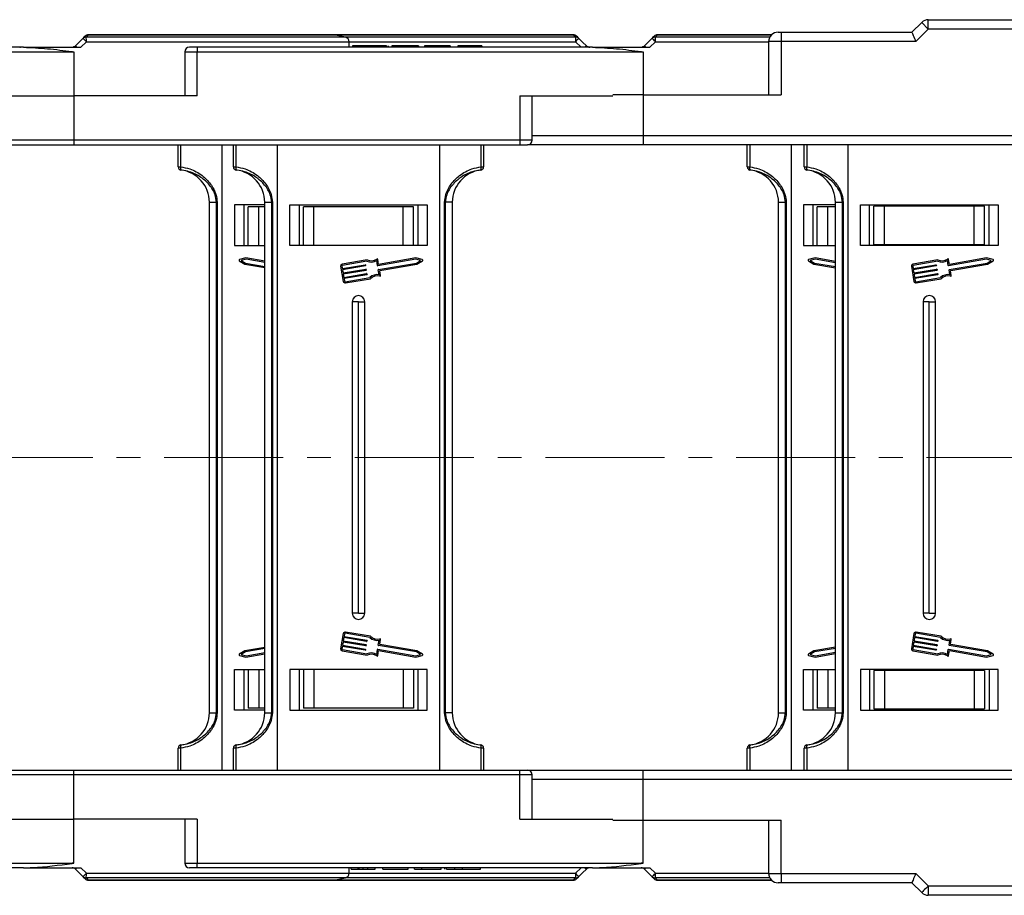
# Model space of a CAD drawing. Header units: millimetres. Extents: x -1190 to 891, y -97 to 1361.
# Tile 11 of 51: x -202 to -45, y 290 to 430. Entities that reach past the tile are written whole.
import ezdxf

# ---------------------------------------------------------------- set-up
doc = ezdxf.new("R2010")
doc.units = ezdxf.units.MM
doc.linetypes.add('CENTERX2', pattern=[20.32, 12.7, -2.54, 2.54, -2.54])

msp = doc.modelspace()

# ---------------------------------------------------------------- linework, layer by layer
at = {"color": 7, "linetype": 'Continuous', "lineweight": 25}
for p, q in [((-56.872, 428.744), (-56.872, 430.244)), ((-56.872, 430.244), (20.507, 430.244)), ((-59.493, 428.244), (-57.932, 429.805)), ((-56.872, 428.744), (-58.872, 426.744)), ((-57.932, 429.805), (-56.872, 428.744)), ((20.507, 428.744), (-56.872, 428.744)), ((-192.078, 427.259), (-193.273, 426.064)), ((-192.414, 425.844), (-191.514, 426.729)), ((-152.067, 427.844), (-191.182, 427.844)), ((-113.64, 427.844), (-152.067, 427.844)), ((-150.096, 427.464), (-151.92, 427.829)), ((-149.493, 425.844), (-149.493, 426.729)), ((-113.309, 426.729), (-112.409, 425.844)), ((-101.078, 427.259), (-102.273, 426.064)), ((-101.414, 425.844), (-100.514, 426.729)), ((-81.928, 427.844), (-100.182, 427.844)), ((-82.408, 426.744), (-82.408, 418.244)), ((-80.908, 428.244), (-80.408, 428.244)), ((-80.408, 428.244), (-80.408, 426.744)), ((-80.408, 428.244), (-59.493, 428.244)), ((-80.408, 426.744), (-80.408, 418.244)), ((-58.872, 426.744), (-80.408, 426.744)), ((-201.582, 425.844), (-264.771, 425.844)), ((-201.582, 425.844), (-192.414, 425.844)), ((-193.804, 425.094), (-193.804, 425.134)), ((-193.645, 425.844), (-193.648, 425.86)), ((-193.493, 425.126), (-193.493, 418.044)), ((-173.771, 425.844), (-175.021, 425.844)), ((-173.771, 425.844), (-173.771, 425.094)), ((-110.582, 425.844), (-173.771, 425.844)), ((-148.954, 426.044), (-148.954, 425.844)), ((-146.099, 426.044), (-146.099, 425.844)), ((-144.835, 426.044), (-144.835, 425.844)), ((-143.53, 426.044), (-143.53, 425.844)), ((-143.261, 426.044), (-143.261, 425.844)), ((-142.646, 426.044), (-142.646, 425.844)), ((-139.569, 426.044), (-142.646, 426.044)), ((-138.415, 426.044), (-139.569, 426.044)), ((-139.569, 426.044), (-139.569, 425.844)), ((-138.415, 426.044), (-138.415, 425.844)), ((-137.415, 426.044), (-137.415, 425.844)), ((-133.338, 426.044), (-137.415, 426.044)), ((-133.338, 426.044), (-133.338, 425.844)), ((-132.108, 426.044), (-132.108, 425.844)), ((-130.954, 426.044), (-132.108, 426.044)), ((-130.954, 426.044), (-130.954, 425.844)), ((-130.189, 426.044), (-130.189, 425.844)), ((-129.572, 426.044), (-129.572, 425.844)), ((-129.415, 426.044), (-129.415, 425.844)), ((-128.261, 426.044), (-129.415, 426.044)), ((-128.261, 426.044), (-128.261, 425.844)), ((-110.582, 425.844), (-101.414, 425.844)), ((-102.804, 425.094), (-102.804, 425.134)), ((-264.771, 425.094), (-193.804, 425.094)), ((-175.771, 425.094), (-175.771, 418.044)), ((-173.771, 425.094), (-102.804, 425.094)), ((-173.771, 418.044), (-173.771, 425.094)), ((-213.215, 418.044), (-193.493, 418.044)), ((-193.493, 418.044), (-193.493, 410.994)), ((-173.771, 418.044), (-193.493, 418.044)), ((-122.215, 418.044), (-122.215, 410.994)), ((-122.215, 418.044), (-107.32, 418.044)), ((-120.215, 410.994), (-120.215, 418.044)), ((-102.493, 418.244), (-107.32, 418.244)), ((-102.493, 418.244), (-102.493, 411.744)), ((-102.493, 418.244), (-80.408, 418.244)), ((-122.215, 410.994), (-193.493, 410.994)), ((-193.493, 410.994), (-193.493, 410.244)), ((-122.215, 410.994), (-122.215, 410.244)), ((-102.493, 411.744), (-7.493, 411.744)), ((-102.493, 411.744), (-102.493, 410.244)), ((-211.965, 410.244), (-193.493, 410.244)), ((-193.493, 410.244), (-122.215, 410.244)), ((-176.83, 406.708), (-176.83, 410.244)), ((-176.434, 410.244), (-176.434, 406.708)), ((-169.83, 410.244), (-169.83, 360.244)), ((-167.993, 406.708), (-167.993, 410.244)), ((-167.598, 410.244), (-167.598, 406.708)), ((-160.993, 410.244), (-160.993, 360.244)), ((-134.993, 360.244), (-134.993, 410.244)), ((-128.388, 406.708), (-128.388, 410.244)), ((-127.993, 410.244), (-127.993, 406.708)), ((-122.215, 410.244), (-120.965, 410.244)), ((-102.493, 410.244), (-120.965, 410.244)), ((-7.229, 410.244), (-102.493, 410.244)), ((-85.83, 406.708), (-85.83, 410.244)), ((-85.434, 410.244), (-85.434, 406.708)), ((-78.83, 410.244), (-78.83, 360.244)), ((-76.72, 406.708), (-76.72, 410.244)), ((-76.325, 410.244), (-76.325, 406.708)), ((-69.72, 410.244), (-69.72, 360.244)), ((-176.83, 406.708), (-176.434, 406.708)), ((-167.993, 406.708), (-167.598, 406.708)), ((-128.388, 406.708), (-127.993, 406.708)), ((-85.83, 406.708), (-85.434, 406.708)), ((-76.72, 406.708), (-76.325, 406.708)), ((-176.391, 406.212), (-176.391, 406.208)), ((-167.554, 406.212), (-167.554, 406.208)), ((-128.432, 406.208), (-128.432, 406.212)), ((-85.391, 406.212), (-85.391, 406.208)), ((-76.281, 406.212), (-76.281, 406.208)), ((-171.83, 401.048), (-170.709, 401.048)), ((-171.83, 360.244), (-171.83, 401.048)), ((-170.594, 401.048), (-170.709, 401.048)), ((-170.709, 360.244), (-170.709, 401.048)), ((-170.594, 401.048), (-170.594, 360.244)), ((-167.83, 400.644), (-167.83, 394.144)), ((-162.993, 400.644), (-167.83, 400.644)), ((-166.33, 400.644), (-166.33, 394.144)), ((-165.63, 394.144), (-165.63, 400.344)), ((-163.949, 400.344), (-165.63, 400.344)), ((-163.949, 394.144), (-163.949, 400.344)), ((-162.993, 400.344), (-163.949, 400.344)), ((-162.993, 401.048), (-161.872, 401.048)), ((-162.993, 360.244), (-162.993, 401.048)), ((-161.872, 401.048), (-161.757, 401.048)), ((-161.872, 360.244), (-161.872, 401.048)), ((-161.757, 401.048), (-161.757, 360.244)), ((-158.993, 400.644), (-136.993, 400.644)), ((-158.993, 394.144), (-158.993, 400.644)), ((-157.493, 400.644), (-157.493, 394.144)), ((-157.493, 400.644), (-157.493, 394.144)), ((-156.793, 394.144), (-156.793, 400.344)), ((-155.112, 400.344), (-156.793, 400.344)), ((-155.112, 394.144), (-155.112, 400.344)), ((-140.874, 400.344), (-155.112, 400.344)), ((-140.874, 394.144), (-140.874, 400.344)), ((-139.193, 400.344), (-140.874, 400.344)), ((-139.193, 394.144), (-139.193, 400.344)), ((-138.493, 400.644), (-138.493, 394.144)), ((-136.993, 400.644), (-136.993, 394.144)), ((-134.229, 360.244), (-134.229, 401.048)), ((-134.229, 401.048), (-134.114, 401.048)), ((-132.993, 401.048), (-134.114, 401.048)), ((-134.114, 401.048), (-134.114, 360.244)), ((-132.993, 401.048), (-132.993, 360.244)), ((-80.83, 401.048), (-79.709, 401.048)), ((-80.83, 360.244), (-80.83, 401.048)), ((-79.594, 401.048), (-79.709, 401.048)), ((-79.709, 360.244), (-79.709, 401.048)), ((-79.594, 401.048), (-79.594, 360.244)), ((-76.83, 400.644), (-76.83, 394.144)), ((-71.72, 400.644), (-76.83, 400.644)), ((-75.33, 400.644), (-75.33, 394.144)), ((-74.63, 394.144), (-74.63, 400.344)), ((-72.949, 400.344), (-74.63, 400.344)), ((-72.949, 394.144), (-72.949, 400.344)), ((-71.72, 400.344), (-72.949, 400.344)), ((-71.72, 401.048), (-70.599, 401.048)), ((-71.72, 360.244), (-71.72, 401.048)), ((-70.599, 401.048), (-70.484, 401.048)), ((-70.599, 360.244), (-70.599, 401.048)), ((-70.484, 401.048), (-70.484, 360.244)), ((-67.72, 400.644), (-45.72, 400.644)), ((-67.72, 394.144), (-67.72, 400.644)), ((-66.277, 394.144), (-66.277, 400.644)), ((-66.277, 394.144), (-66.277, 400.644)), ((-65.573, 394.294), (-65.573, 400.414)), ((-63.882, 400.414), (-65.573, 400.414)), ((-63.882, 394.294), (-63.882, 400.414)), ((-49.558, 400.414), (-63.882, 400.414)), ((-49.558, 394.294), (-49.558, 400.414)), ((-47.867, 400.414), (-49.558, 400.414)), ((-47.867, 394.294), (-47.867, 400.414)), ((-47.163, 394.144), (-47.163, 400.644)), ((-45.72, 400.644), (-45.72, 394.144)), ((-167.83, 394.144), (-162.993, 394.144)), ((-136.993, 394.144), (-158.993, 394.144)), ((-76.83, 394.144), (-71.72, 394.144)), ((-45.72, 394.144), (-67.72, 394.144)), ((-65.573, 394.294), (-63.882, 394.294)), ((-63.882, 394.294), (-49.558, 394.294)), ((-49.558, 394.294), (-47.867, 394.294)), ((-165.989, 392.143), (-167.024, 391.898)), ((-162.993, 391.631), (-165.989, 392.143)), ((-138.833, 392.143), (-144.779, 391.128)), ((-137.798, 391.898), (-138.833, 392.143)), ((-74.989, 392.143), (-76.024, 391.898)), ((-71.72, 391.585), (-74.989, 392.143)), ((-47.56, 392.143), (-53.506, 391.128)), ((-46.525, 391.898), (-47.56, 392.143)), ((-167.056, 391.713), (-166.161, 391.138)), ((-165.983, 391.935), (-166.744, 391.755)), ((-166.744, 391.755), (-166.086, 391.332)), ((-166.161, 391.138), (-162.993, 390.597)), ((-166.086, 391.332), (-162.993, 390.804)), ((-162.993, 391.425), (-165.983, 391.935)), ((-150.847, 390.815), (-150.435, 388.403)), ((-150.646, 390.849), (-150.578, 390.447)), ((-146.612, 391.849), (-150.597, 391.168)), ((-150.578, 390.447), (-146.935, 391.07)), ((-146.64, 391.637), (-150.563, 390.967)), ((-146.9, 390.869), (-150.543, 390.246)), ((-146.876, 391.028), (-146.859, 390.928)), ((-144.954, 390.943), (-145.086, 391.72)), ((-144.779, 391.128), (-144.911, 391.905)), ((-138.84, 391.935), (-144.895, 390.901)), ((-144.792, 390.298), (-138.737, 391.332)), ((-144.557, 390.131), (-138.662, 391.138)), ((-138.079, 391.755), (-138.84, 391.935)), ((-138.737, 391.332), (-138.079, 391.755)), ((-138.662, 391.138), (-137.767, 391.713)), ((-76.056, 391.713), (-75.161, 391.138)), ((-74.983, 391.935), (-75.744, 391.755)), ((-75.744, 391.755), (-75.086, 391.332)), ((-75.161, 391.138), (-71.72, 390.55)), ((-75.086, 391.332), (-71.72, 390.757)), ((-71.72, 391.378), (-74.983, 391.935)), ((-59.574, 390.815), (-59.162, 388.403)), ((-59.373, 390.849), (-59.305, 390.447)), ((-55.339, 391.849), (-59.324, 391.168)), ((-59.305, 390.447), (-55.662, 391.07)), ((-55.367, 391.637), (-59.29, 390.967)), ((-55.627, 390.869), (-59.27, 390.246)), ((-55.603, 391.028), (-55.586, 390.928)), ((-53.681, 390.943), (-53.813, 391.72)), ((-53.506, 391.128), (-53.638, 391.905)), ((-47.567, 391.935), (-53.622, 390.901)), ((-53.519, 390.298), (-47.464, 391.332)), ((-53.284, 390.131), (-47.389, 391.138)), ((-46.806, 391.755), (-47.567, 391.935)), ((-47.464, 391.332), (-46.806, 391.755)), ((-47.389, 391.138), (-46.494, 391.713)), ((-150.543, 390.246), (-150.458, 389.744)), ((-150.458, 389.744), (-146.815, 390.366)), ((-146.78, 390.165), (-150.423, 389.543)), ((-150.423, 389.543), (-150.337, 389.04)), ((-150.337, 389.04), (-146.694, 389.663)), ((-146.66, 389.462), (-150.303, 388.839)), ((-150.117, 388.354), (-146.194, 389.024)), ((-146.756, 390.324), (-146.739, 390.224)), ((-146.635, 389.621), (-146.618, 389.52)), ((-144.701, 389.462), (-144.834, 390.239)), ((-144.474, 389.345), (-144.598, 390.072)), ((-59.27, 390.246), (-59.185, 389.744)), ((-59.185, 389.744), (-55.542, 390.366)), ((-55.507, 390.165), (-59.15, 389.543)), ((-59.15, 389.543), (-59.064, 389.04)), ((-59.064, 389.04), (-55.421, 389.663)), ((-55.387, 389.462), (-59.03, 388.839)), ((-58.844, 388.354), (-54.921, 389.024)), ((-55.483, 390.324), (-55.465, 390.224)), ((-55.362, 389.621), (-55.345, 389.52)), ((-53.428, 389.462), (-53.561, 390.239)), ((-53.201, 389.345), (-53.325, 390.072)), ((-150.303, 388.839), (-150.234, 388.437)), ((-150.082, 388.153), (-146.097, 388.834)), ((-59.03, 388.839), (-58.961, 388.437)), ((-58.809, 388.153), (-54.824, 388.834)), ((-148.993, 385.144), (-148.993, 360.244)), ((-147.993, 385.144), (-148.993, 385.144)), ((-147.993, 385.144), (-146.993, 385.144)), ((-147.993, 360.244), (-147.993, 385.144)), ((-146.993, 360.244), (-146.993, 385.144)), ((-57.72, 385.144), (-57.72, 360.244)), ((-56.72, 385.144), (-57.72, 385.144)), ((-56.72, 385.144), (-55.72, 385.144)), ((-56.72, 360.244), (-56.72, 385.144)), ((-55.72, 360.244), (-55.72, 385.144)), ((-171.83, 319.44), (-171.83, 360.244)), ((-170.709, 319.44), (-170.709, 360.244)), ((-170.594, 360.244), (-170.594, 319.44)), ((-169.83, 360.244), (-169.83, 310.244)), ((-162.993, 319.44), (-162.993, 360.244)), ((-161.872, 319.44), (-161.872, 360.244)), ((-161.757, 360.244), (-161.757, 319.44)), ((-160.993, 360.244), (-160.993, 310.244)), ((-148.993, 360.244), (-148.993, 335.344)), ((-147.993, 335.344), (-147.993, 360.244)), ((-146.993, 335.344), (-146.993, 360.244)), ((-134.993, 310.244), (-134.993, 360.244)), ((-134.229, 319.44), (-134.229, 360.244)), ((-134.114, 360.244), (-134.114, 319.44)), ((-132.993, 360.244), (-132.993, 319.44)), ((-80.83, 319.44), (-80.83, 360.244)), ((-79.709, 319.44), (-79.709, 360.244)), ((-79.594, 360.244), (-79.594, 319.44)), ((-78.83, 360.244), (-78.83, 310.244)), ((-71.72, 319.44), (-71.72, 360.244)), ((-70.599, 319.44), (-70.599, 360.244)), ((-70.484, 360.244), (-70.484, 319.44)), ((-69.72, 360.244), (-69.72, 310.244)), ((-57.72, 360.244), (-57.72, 335.344)), ((-56.72, 335.344), (-56.72, 360.244)), ((-55.72, 335.344), (-55.72, 360.244)), ((-147.993, 335.344), (-148.993, 335.344)), ((-147.993, 335.344), (-146.993, 335.344)), ((-56.72, 335.344), (-57.72, 335.344)), ((-56.72, 335.344), (-55.72, 335.344)), ((-146.097, 331.654), (-150.082, 332.335)), ((-54.824, 331.654), (-58.809, 332.335)), ((-150.435, 332.085), (-150.847, 329.673)), ((-150.458, 330.744), (-150.543, 330.241)), ((-146.815, 330.122), (-150.458, 330.744)), ((-150.337, 331.447), (-150.423, 330.945)), ((-150.423, 330.945), (-146.78, 330.323)), ((-146.694, 330.825), (-150.337, 331.447)), ((-150.234, 332.05), (-150.303, 331.648)), ((-150.303, 331.648), (-146.66, 331.026)), ((-146.194, 331.464), (-150.117, 332.134)), ((-146.618, 330.967), (-146.635, 330.867)), ((-144.834, 330.249), (-144.701, 331.026)), ((-144.598, 330.415), (-144.474, 331.143)), ((-59.162, 332.085), (-59.574, 329.673)), ((-59.185, 330.744), (-59.27, 330.241)), ((-55.542, 330.122), (-59.185, 330.744)), ((-59.064, 331.447), (-59.15, 330.945)), ((-59.15, 330.945), (-55.507, 330.323)), ((-55.421, 330.825), (-59.064, 331.447)), ((-58.961, 332.05), (-59.03, 331.648)), ((-59.03, 331.648), (-55.387, 331.026)), ((-54.921, 331.464), (-58.844, 332.134)), ((-55.345, 330.967), (-55.362, 330.867)), ((-53.561, 330.249), (-53.428, 331.026)), ((-53.325, 330.415), (-53.201, 331.143)), ((-166.161, 329.35), (-167.056, 328.775)), ((-166.086, 329.156), (-166.744, 328.733)), ((-162.993, 329.891), (-166.161, 329.35)), ((-162.993, 329.684), (-166.086, 329.156)), ((-150.578, 330.04), (-150.646, 329.638)), ((-150.597, 329.32), (-146.612, 328.639)), ((-146.935, 329.418), (-150.578, 330.04)), ((-150.563, 329.521), (-146.64, 328.851)), ((-150.543, 330.241), (-146.9, 329.619)), ((-146.859, 329.56), (-146.876, 329.46)), ((-146.739, 330.264), (-146.756, 330.163)), ((-145.086, 328.768), (-144.954, 329.545)), ((-144.911, 328.583), (-144.779, 329.36)), ((-144.895, 329.587), (-138.84, 328.553)), ((-138.737, 329.156), (-144.792, 330.19)), ((-144.779, 329.36), (-138.833, 328.345)), ((-138.662, 329.35), (-144.557, 330.357)), ((-138.079, 328.733), (-138.737, 329.156)), ((-137.767, 328.775), (-138.662, 329.35)), ((-75.161, 329.35), (-76.056, 328.775)), ((-75.086, 329.156), (-75.744, 328.733)), ((-71.72, 329.937), (-75.161, 329.35)), ((-71.72, 329.731), (-75.086, 329.156)), ((-74.983, 328.553), (-71.72, 329.11)), ((-59.305, 330.04), (-59.373, 329.638)), ((-59.324, 329.32), (-55.339, 328.639)), ((-55.662, 329.418), (-59.305, 330.04)), ((-59.29, 329.521), (-55.367, 328.851)), ((-59.27, 330.241), (-55.627, 329.619)), ((-55.586, 329.56), (-55.603, 329.46)), ((-55.465, 330.264), (-55.483, 330.163)), ((-53.813, 328.768), (-53.681, 329.545)), ((-53.638, 328.583), (-53.506, 329.36)), ((-53.622, 329.587), (-47.567, 328.553)), ((-47.464, 329.156), (-53.519, 330.19)), ((-53.506, 329.36), (-47.56, 328.345)), ((-47.389, 329.35), (-53.284, 330.357)), ((-46.806, 328.733), (-47.464, 329.156)), ((-46.494, 328.775), (-47.389, 329.35)), ((-167.024, 328.59), (-165.989, 328.345)), ((-166.744, 328.733), (-165.983, 328.553)), ((-165.989, 328.345), (-162.993, 328.856)), ((-165.983, 328.553), (-162.993, 329.063)), ((-138.84, 328.553), (-138.079, 328.733)), ((-138.833, 328.345), (-137.798, 328.59)), ((-76.024, 328.59), (-74.989, 328.345)), ((-75.744, 328.733), (-74.983, 328.553)), ((-74.989, 328.345), (-71.72, 328.903)), ((-47.567, 328.553), (-46.806, 328.733)), ((-47.56, 328.345), (-46.525, 328.59)), ((-167.83, 326.344), (-162.993, 326.344)), ((-167.83, 319.844), (-167.83, 326.344)), ((-166.33, 326.344), (-166.33, 319.844)), ((-165.63, 326.344), (-165.63, 320.144)), ((-163.949, 326.344), (-163.949, 320.144)), ((-136.993, 326.344), (-158.993, 326.344)), ((-158.993, 326.344), (-158.993, 319.844)), ((-157.493, 326.344), (-157.493, 319.844)), ((-157.493, 326.344), (-157.493, 319.844)), ((-156.793, 326.344), (-156.793, 320.144)), ((-155.112, 326.344), (-155.112, 320.144)), ((-140.874, 326.344), (-140.874, 320.144)), ((-139.193, 326.344), (-139.193, 320.144)), ((-138.493, 326.344), (-138.493, 319.844)), ((-136.993, 319.844), (-136.993, 326.344)), ((-76.83, 326.344), (-71.72, 326.344)), ((-76.83, 319.844), (-76.83, 326.344)), ((-75.33, 326.344), (-75.33, 319.844)), ((-74.63, 326.344), (-74.63, 320.144)), ((-72.949, 326.344), (-72.949, 320.144)), ((-45.72, 326.344), (-67.72, 326.344)), ((-67.72, 326.344), (-67.72, 319.844)), ((-66.277, 326.344), (-66.277, 319.844)), ((-66.277, 326.344), (-66.277, 319.844)), ((-65.573, 326.194), (-65.573, 320.074)), ((-63.882, 326.194), (-65.573, 326.194)), ((-63.882, 326.194), (-63.882, 320.074)), ((-49.558, 326.194), (-63.882, 326.194)), ((-49.558, 326.194), (-49.558, 320.074)), ((-47.867, 326.194), (-49.558, 326.194)), ((-47.867, 326.194), (-47.867, 320.074)), ((-47.163, 326.344), (-47.163, 319.844)), ((-45.72, 319.844), (-45.72, 326.344)), ((-162.993, 319.844), (-167.83, 319.844)), ((-163.949, 320.144), (-165.63, 320.144)), ((-162.993, 320.144), (-163.949, 320.144)), ((-158.993, 319.844), (-136.993, 319.844)), ((-155.112, 320.144), (-156.793, 320.144)), ((-140.874, 320.144), (-155.112, 320.144)), ((-139.193, 320.144), (-140.874, 320.144)), ((-71.72, 319.844), (-76.83, 319.844)), ((-72.949, 320.144), (-74.63, 320.144)), ((-71.72, 320.144), (-72.949, 320.144)), ((-67.72, 319.844), (-45.72, 319.844)), ((-65.573, 320.074), (-63.882, 320.074)), ((-63.882, 320.074), (-49.558, 320.074)), ((-49.558, 320.074), (-47.867, 320.074)), ((-171.83, 319.44), (-170.709, 319.44)), ((-170.594, 319.44), (-170.709, 319.44)), ((-162.993, 319.44), (-161.872, 319.44)), ((-161.872, 319.44), (-161.757, 319.44)), ((-134.229, 319.44), (-134.114, 319.44)), ((-132.993, 319.44), (-134.114, 319.44)), ((-80.83, 319.44), (-79.709, 319.44)), ((-79.594, 319.44), (-79.709, 319.44)), ((-71.72, 319.44), (-70.599, 319.44)), ((-70.599, 319.44), (-70.484, 319.44)), ((-176.83, 310.244), (-176.83, 313.78)), ((-176.434, 313.78), (-176.83, 313.78)), ((-176.434, 313.78), (-176.434, 310.244)), ((-176.391, 314.279), (-176.391, 314.275)), ((-167.598, 313.78), (-167.993, 313.78)), ((-167.993, 310.244), (-167.993, 313.78)), ((-167.598, 313.78), (-167.598, 310.244)), ((-167.554, 314.279), (-167.554, 314.275)), ((-128.432, 314.275), (-128.432, 314.279)), ((-128.388, 310.244), (-128.388, 313.78)), ((-127.993, 313.78), (-128.388, 313.78)), ((-127.993, 313.78), (-127.993, 310.244)), ((-85.83, 310.244), (-85.83, 313.78)), ((-85.434, 313.78), (-85.83, 313.78)), ((-85.434, 313.78), (-85.434, 310.244)), ((-85.391, 314.279), (-85.391, 314.275)), ((-76.325, 313.78), (-76.72, 313.78)), ((-76.72, 310.244), (-76.72, 313.78)), ((-76.325, 313.78), (-76.325, 310.244)), ((-76.281, 314.279), (-76.281, 314.275)), ((-211.965, 310.244), (-193.493, 310.244)), ((-193.493, 309.494), (-193.493, 310.244)), ((-193.493, 310.244), (-122.215, 310.244)), ((-122.215, 309.494), (-122.215, 310.244)), ((-122.215, 310.244), (-120.965, 310.244)), ((-120.965, 310.244), (-102.493, 310.244)), ((-102.493, 308.744), (-102.493, 310.244)), ((-102.493, 310.244), (-7.229, 310.244)), ((-193.493, 302.444), (-193.493, 309.494)), ((-122.215, 309.494), (-193.493, 309.494)), ((-122.215, 302.444), (-122.215, 309.494)), ((-120.215, 302.444), (-120.215, 309.494)), ((-102.493, 302.244), (-102.493, 308.744)), ((-7.493, 308.744), (-102.493, 308.744)), ((-213.215, 302.444), (-193.493, 302.444)), ((-173.771, 302.444), (-193.493, 302.444)), ((-193.493, 295.361), (-193.493, 302.444)), ((-175.771, 302.444), (-175.771, 295.394)), ((-173.771, 302.444), (-173.771, 295.394)), ((-122.215, 302.444), (-107.32, 302.444)), ((-107.32, 302.244), (-102.493, 302.244)), ((-102.493, 302.244), (-80.408, 302.244)), ((-82.408, 302.244), (-82.408, 293.744)), ((-80.408, 293.744), (-80.408, 302.244)), ((-264.771, 295.394), (-193.804, 295.394)), ((-201.582, 294.644), (-264.771, 294.644)), ((-201.582, 294.644), (-192.414, 294.644)), ((-193.804, 295.394), (-193.804, 295.353)), ((-192.414, 294.644), (-191.514, 293.759)), ((-173.771, 294.644), (-175.021, 294.644)), ((-173.771, 295.394), (-102.804, 295.394)), ((-173.771, 294.644), (-173.771, 295.394)), ((-110.582, 294.644), (-173.771, 294.644)), ((-149.493, 293.759), (-149.493, 294.644)), ((-149.185, 294.444), (-149.185, 294.644)), ((-149.185, 294.444), (-148.031, 294.444)), ((-148.031, 294.444), (-148.031, 294.644)), ((-147.874, 294.444), (-147.874, 294.644)), ((-147.257, 294.444), (-147.257, 294.644)), ((-146.492, 294.444), (-146.492, 294.644)), ((-146.492, 294.444), (-145.338, 294.444)), ((-145.338, 294.444), (-145.338, 294.644)), ((-144.108, 294.444), (-144.108, 294.644)), ((-144.108, 294.444), (-140.031, 294.444)), ((-140.031, 294.444), (-140.031, 294.644)), ((-139.031, 294.444), (-139.031, 294.644)), ((-139.031, 294.444), (-137.877, 294.444)), ((-137.877, 294.444), (-137.877, 294.644)), ((-137.877, 294.444), (-134.8, 294.444)), ((-134.8, 294.444), (-134.8, 294.644)), ((-134.185, 294.444), (-134.185, 294.644)), ((-133.917, 294.444), (-133.917, 294.644)), ((-132.611, 294.444), (-132.611, 294.644)), ((-131.347, 294.444), (-131.347, 294.644)), ((-128.492, 294.444), (-128.492, 294.644)), ((-113.309, 293.759), (-112.409, 294.644)), ((-110.582, 294.644), (-101.414, 294.644)), ((-102.804, 295.394), (-102.804, 295.353)), ((-101.414, 294.644), (-100.514, 293.759)), ((-151.92, 292.658), (-150.096, 293.023)), ((-80.408, 293.744), (-58.872, 293.744)), ((-80.408, 293.744), (-80.408, 292.244)), ((-58.872, 293.744), (-56.872, 291.744)), ((-152.067, 292.644), (-191.182, 292.644)), ((-113.64, 292.644), (-152.067, 292.644)), ((-81.928, 292.644), (-100.182, 292.644)), ((-80.408, 292.244), (-80.908, 292.244)), ((-59.493, 292.244), (-80.408, 292.244)), ((-57.932, 290.683), (-59.493, 292.244)), ((-56.872, 291.744), (20.507, 291.744)), ((-56.872, 291.744), (-56.872, 290.244)), ((20.507, 290.244), (-56.872, 290.244))]:
    msp.add_line(p, q, dxfattribs=at)
at = {"color": 8, "linetype": 'Continuous', "lineweight": 25}
for p, q in [((-150.096, 427.464), (-191.541, 427.464)), ((-191.514, 426.729), (-149.493, 426.729)), ((-191.174, 427.829), (-151.92, 427.829)), ((-151.92, 427.829), (-113.648, 427.829)), ((-113.282, 427.464), (-150.096, 427.464)), ((-149.493, 426.729), (-113.309, 426.729)), ((-82.224, 427.464), (-100.541, 427.464)), ((-100.514, 426.729), (-82.408, 426.729)), ((-100.174, 427.829), (-81.944, 427.829)), ((-80.408, 426.744), (-82.408, 426.744)), ((-102.493, 425.126), (-102.493, 418.244)), ((-175.771, 425.094), (-173.771, 425.094)), ((-193.493, 410.994), (-211.215, 410.994)), ((-120.215, 410.994), (-122.215, 410.994)), ((-120.215, 411.744), (-102.493, 411.744)), ((-193.493, 309.494), (-211.215, 309.494)), ((-120.215, 309.494), (-122.215, 309.494)), ((-102.493, 308.744), (-120.215, 308.744)), ((-102.493, 295.361), (-102.493, 302.244)), ((-175.771, 295.394), (-173.771, 295.394)), ((-150.096, 293.023), (-191.541, 293.023)), ((-191.514, 293.759), (-149.493, 293.759)), ((-113.282, 293.023), (-150.096, 293.023)), ((-149.493, 293.759), (-113.309, 293.759)), ((-82.224, 293.023), (-100.541, 293.023)), ((-100.514, 293.759), (-82.408, 293.759)), ((-82.408, 293.744), (-80.408, 293.744)), ((-191.174, 292.658), (-151.92, 292.658)), ((-151.92, 292.658), (-113.648, 292.658)), ((-100.174, 292.658), (-81.944, 292.658))]:
    msp.add_line(p, q, dxfattribs=at)
at = {"color": 1, "linetype": 'CENTERX2', "lineweight": 13, "ltscale": 1.5}
msp.add_line((662.945, 360.244), (-452.283, 360.244), dxfattribs=at)
msp.add_line((662.945, 360.244), (-452.283, 360.244), dxfattribs=at)
at = {"color": 7, "linetype": 'Continuous', "lineweight": 25, "flags": 128}
for points in [[(-191.182, 427.844), (-191.181, 427.844), (-191.18, 427.843), (-191.179, 427.842), (-191.178, 427.84), (-191.177, 427.838), (-191.176, 427.836), (-191.175, 427.833), (-191.174, 427.829)], [(-113.648, 427.829), (-113.647, 427.833), (-113.646, 427.836), (-113.645, 427.838), (-113.644, 427.84), (-113.643, 427.842), (-113.642, 427.843), (-113.641, 427.844), (-113.64, 427.844)], [(-111.549, 426.064), (-112.147, 426.662), (-112.745, 427.259)], [(-100.182, 427.844), (-100.181, 427.844), (-100.18, 427.843), (-100.179, 427.842), (-100.178, 427.84), (-100.177, 427.838), (-100.176, 427.836), (-100.175, 427.833), (-100.174, 427.829)], [(-59.493, 428.244), (-59.484, 428.221), (-59.456, 428.153), (-59.41, 428.043), (-59.348, 427.893), (-59.271, 427.708), (-59.182, 427.494), (-59.084, 427.257), (-58.98, 427.004), (-58.872, 426.744)], [(-111.178, 425.844), (-111.177, 425.848), (-111.176, 425.851), (-111.176, 425.854), (-111.175, 425.856), (-111.175, 425.858), (-111.174, 425.859), (-111.174, 425.86), (-111.174, 425.86)], [(-193.648, 294.628), (-193.648, 294.628), (-193.648, 294.629), (-193.648, 294.63), (-193.648, 294.632), (-193.647, 294.634), (-193.646, 294.637), (-193.646, 294.64), (-193.645, 294.644)], [(-111.178, 294.644), (-111.177, 294.64), (-111.176, 294.637), (-111.176, 294.634), (-111.175, 294.632), (-111.175, 294.63), (-111.174, 294.629), (-111.174, 294.628), (-111.174, 294.628)], [(-102.648, 294.628), (-102.648, 294.628), (-102.648, 294.629), (-102.648, 294.63), (-102.648, 294.632), (-102.647, 294.634), (-102.646, 294.637), (-102.646, 294.64), (-102.645, 294.644)], [(-192.078, 293.228), (-192.675, 293.826), (-193.273, 294.424)], [(-111.549, 294.424), (-112.147, 293.826), (-112.745, 293.228)], [(-101.078, 293.228), (-101.675, 293.826), (-102.273, 294.424)], [(-58.872, 293.744), (-58.993, 293.451), (-59.11, 293.17), (-59.217, 292.911), (-59.311, 292.683), (-59.388, 292.497), (-59.446, 292.358), (-59.481, 292.273), (-59.493, 292.244)], [(-191.182, 292.644), (-191.181, 292.644), (-191.18, 292.645), (-191.179, 292.646), (-191.178, 292.648), (-191.177, 292.65), (-191.176, 292.652), (-191.175, 292.655), (-191.174, 292.658)], [(-113.648, 292.658), (-113.647, 292.655), (-113.646, 292.652), (-113.645, 292.65), (-113.644, 292.648), (-113.643, 292.646), (-113.642, 292.645), (-113.641, 292.644), (-113.64, 292.644)], [(-100.182, 292.644), (-100.181, 292.644), (-100.18, 292.645), (-100.179, 292.646), (-100.178, 292.648), (-100.177, 292.65), (-100.176, 292.652), (-100.175, 292.655), (-100.174, 292.658)], [(-56.872, 291.744), (-57.079, 291.537), (-57.278, 291.338), (-57.461, 291.155), (-57.622, 290.994), (-57.754, 290.862), (-57.852, 290.764), (-57.912, 290.704), (-57.932, 290.683)]]:
    msp.add_lwpolyline(points, dxfattribs=at)
at = {"color": 7, "linetype": 'Continuous', "lineweight": 25}
for centre, radius, start, end in [((-56.872, 428.744), 1.5, 90, 135), ((-191.577, 426.755), 0.71, 87.03016, 134.78108), ((-196.011, 422.511), 6.166, 43.16649, 50.36519), ((-191.182, 427.094), 0.75, 90, 135), ((-191.212, 427.12), 0.71, 86.91724, 134.78251), ((-197.734, 426.868), 6.222, 358.722, 5.50297), ((-152.067, 427.094), 0.75, 78.69007, 90), ((-150.243, 426.729), 0.75, 0, 78.69007), ((-113.61, 427.12), 0.71, 45.21739, 93.08273), ((-113.64, 427.094), 0.75, 45, 90), ((-107.088, 426.868), 6.223, 174.49761, 181.27771), ((-108.812, 422.511), 6.166, 129.63466, 136.83365), ((-113.245, 426.755), 0.71, 45.21907, 92.96983), ((-100.577, 426.755), 0.71, 87.03005, 134.78092), ((-105.011, 422.511), 6.166, 43.16612, 50.36557), ((-100.182, 427.094), 0.75, 90, 135), ((-100.212, 427.12), 0.71, 86.91732, 134.78243), ((-106.735, 426.868), 6.223, 358.7222, 5.5022), ((-80.908, 426.744), 1.5, 90, 180), ((-202.019, 426.594), 0.75, 258.04702, 270), ((-193.804, 426.594), 0.75, 270, 281.95298), ((-193.804, 426.594), 1.5, 270, 281.95298), ((-196.295, 422.665), 4.547, 44.34796, 48.35909), ((-175.021, 425.094), 0.75, 90, 180), ((-108.524, 422.661), 4.553, 131.64379, 135.64963), ((-111.019, 426.594), 0.75, 258.04702, 270), ((-102.804, 426.594), 0.75, 270, 281.95298), ((-102.804, 426.594), 1.5, 270, 281.95298), ((-103.929, 425.58), 1.311, 11.59244, 12.31911), ((-105.299, 422.661), 4.553, 44.35037, 48.35667), ((-120.965, 410.994), 0.75, 270, 360), ((-176.33, 406.708), 0.499, 180.05074, 263.03164), ((-176.33, 406.705), 0.5, 180, 262.94587), ((-175.701, 406.523), 0.756, 165.83354, 204.21106), ((-167.494, 406.708), 0.499, 180.04998, 263.0324), ((-167.493, 406.705), 0.5, 180, 262.94587), ((-166.865, 406.523), 0.756, 165.83174, 204.21286), ((-129.122, 406.523), 0.756, 335.78783, 14.16747), ((-128.492, 406.708), 0.499, 276.96796, 359.9495), ((-128.493, 406.705), 0.5, 277.05413, 0), ((-85.33, 406.708), 0.499, 180.05092, 263.03194), ((-85.33, 406.705), 0.5, 180, 262.94587), ((-84.701, 406.523), 0.756, 165.83174, 204.21286), ((-76.221, 406.708), 0.499, 180.05026, 263.03211), ((-76.22, 406.705), 0.5, 180, 262.94587), ((-75.592, 406.523), 0.756, 165.83174, 204.21286), ((-177.03, 401.048), 5.2, 0, 82.94587), ((-168.193, 401.048), 5.2, 0, 82.94587), ((-127.793, 401.048), 5.2, 97.05413, 180), ((-86.03, 401.048), 5.2, 0, 82.94587), ((-76.92, 401.048), 5.2, 0, 82.94587), ((-167.001, 391.799), 0.102, 103.32833, 237.28541), ((-150.546, 390.867), 0.306, 99.69313, 189.69313), ((-150.546, 390.867), 0.102, 99.69313, 189.69313), ((-146.926, 391.019), 0.051, 9.69313, 99.69313), ((-146.909, 390.919), 0.051, 279.69313, 9.69313), ((-145.944, 393.21), 1.719, 246.13383, 299.92978), ((-145.944, 393.21), 1.515, 243.87547, 305.20814), ((-145.012, 391.888), 0.102, 9.69313, 125.20814), ((-144.904, 390.951), 0.051, 189.69313, 279.69313), ((-137.822, 391.799), 0.102, 302.71459, 76.67167), ((-76.001, 391.799), 0.102, 103.32833, 237.28541), ((-59.273, 390.867), 0.306, 99.69313, 189.69313), ((-59.273, 390.867), 0.102, 99.69313, 189.69313), ((-55.653, 391.019), 0.051, 9.69313, 99.69313), ((-55.636, 390.919), 0.051, 279.69313, 9.69313), ((-54.671, 393.21), 1.719, 246.13383, 299.92978), ((-54.671, 393.21), 1.515, 243.87547, 305.20814), ((-53.739, 391.888), 0.102, 9.69313, 125.20814), ((-53.631, 390.951), 0.051, 189.69313, 279.69313), ((-46.549, 391.799), 0.102, 302.71459, 76.67167), ((-146.806, 390.316), 0.051, 9.69313, 99.69313), ((-146.789, 390.215), 0.051, 279.69313, 9.69313), ((-146.686, 389.612), 0.051, 9.69313, 99.69313), ((-146.669, 389.512), 0.051, 279.69313, 9.69313), ((-145.015, 387.772), 1.719, 79.45647, 133.25242), ((-145.015, 387.772), 1.515, 74.17812, 135.51079), ((-144.783, 390.248), 0.051, 99.69313, 189.69313), ((-144.575, 389.328), 0.102, 254.17812, 9.69313), ((-144.548, 390.081), 0.051, 99.69313, 189.69313), ((-55.533, 390.316), 0.051, 9.69313, 99.69313), ((-55.516, 390.215), 0.051, 279.69313, 9.69313), ((-55.413, 389.612), 0.051, 9.69313, 99.69313), ((-55.396, 389.512), 0.051, 279.69313, 9.69313), ((-53.742, 387.772), 1.719, 79.45647, 133.25242), ((-53.742, 387.772), 1.515, 74.17812, 135.51079), ((-53.51, 390.248), 0.051, 99.69313, 189.69313), ((-53.302, 389.328), 0.102, 254.17812, 9.69313), ((-53.275, 390.081), 0.051, 99.69313, 189.69313), ((-150.134, 388.454), 0.306, 189.69313, 279.69313), ((-150.134, 388.454), 0.102, 189.69313, 279.69313), ((-58.861, 388.454), 0.306, 189.69313, 279.69313), ((-58.861, 388.454), 0.102, 189.69313, 279.69313), ((-147.993, 385.144), 1, 0, 180), ((-56.72, 385.144), 1, 0, 180), ((-147.993, 335.344), 1, 180, 0), ((-56.72, 335.344), 1, 180, 0), ((-150.134, 332.033), 0.306, 80.30687, 170.30687), ((-58.861, 332.033), 0.306, 80.30687, 170.30687), ((-150.134, 332.033), 0.102, 80.30687, 170.30687), ((-146.686, 330.875), 0.051, 260.30687, 350.30687), ((-146.669, 330.976), 0.051, 350.30687, 80.30687), ((-145.015, 332.716), 1.719, 226.74758, 280.54353), ((-145.015, 332.716), 1.515, 224.48921, 285.82188), ((-144.575, 331.16), 0.102, 350.30687, 105.82188), ((-58.861, 332.033), 0.102, 80.30687, 170.30687), ((-55.413, 330.875), 0.051, 260.30687, 350.30687), ((-55.396, 330.976), 0.051, 350.30687, 80.30687), ((-53.742, 332.716), 1.719, 226.74758, 280.54353), ((-53.742, 332.716), 1.515, 224.48921, 285.82188), ((-53.302, 331.16), 0.102, 350.30687, 105.82188), ((-150.546, 329.621), 0.306, 170.30687, 260.30687), ((-150.546, 329.621), 0.102, 170.30687, 260.30687), ((-146.926, 329.468), 0.051, 260.30687, 350.30687), ((-146.909, 329.569), 0.051, 350.30687, 80.30687), ((-146.806, 330.172), 0.051, 260.30687, 350.30687), ((-146.789, 330.272), 0.051, 350.30687, 80.30687), ((-144.904, 329.537), 0.051, 80.30687, 170.30687), ((-144.783, 330.24), 0.051, 170.30687, 260.30687), ((-144.548, 330.407), 0.051, 170.30687, 260.30687), ((-59.273, 329.621), 0.306, 170.30687, 260.30687), ((-59.273, 329.621), 0.102, 170.30687, 260.30687), ((-55.653, 329.468), 0.051, 260.30687, 350.30687), ((-55.636, 329.569), 0.051, 350.30687, 80.30687), ((-55.533, 330.172), 0.051, 260.30687, 350.30687), ((-55.516, 330.272), 0.051, 350.30687, 80.30687), ((-53.631, 329.537), 0.051, 80.30687, 170.30687), ((-53.51, 330.24), 0.051, 170.30687, 260.30687), ((-53.275, 330.407), 0.051, 170.30687, 260.30687), ((-167.001, 328.689), 0.102, 122.71459, 256.67167), ((-145.944, 327.278), 1.719, 60.07022, 113.86617), ((-145.944, 327.278), 1.515, 54.79186, 116.12453), ((-145.012, 328.6), 0.102, 234.79186, 350.30687), ((-137.822, 328.689), 0.102, 283.32833, 57.28541), ((-76.001, 328.689), 0.102, 122.71459, 256.67167), ((-54.671, 327.278), 1.719, 60.07022, 113.86617), ((-54.671, 327.278), 1.515, 54.79186, 116.12453), ((-53.739, 328.6), 0.102, 234.79186, 350.30687), ((-46.549, 328.689), 0.102, 283.32833, 57.28541), ((-177.03, 319.44), 5.2, 277.05413, 0), ((-168.193, 319.44), 5.2, 277.05413, 0), ((-127.793, 319.44), 5.2, 180, 262.94587), ((-86.03, 319.44), 5.2, 277.05413, 0), ((-76.92, 319.44), 5.2, 277.05413, 0), ((-176.33, 313.783), 0.5, 97.05413, 180), ((-176.33, 313.78), 0.499, 96.96746, 179.95102), ((-175.701, 313.965), 0.756, 155.7896, 194.16595), ((-167.493, 313.783), 0.5, 97.05413, 180), ((-167.494, 313.78), 0.499, 96.9667, 179.95177), ((-166.865, 313.965), 0.756, 155.7878, 194.16775), ((-128.493, 313.783), 0.5, 0, 82.94587), ((-129.122, 313.965), 0.756, 345.83304, 24.21152), ((-128.492, 313.78), 0.499, 0.04875, 83.03294), ((-85.33, 313.783), 0.5, 97.05413, 180), ((-85.33, 313.78), 0.499, 96.96716, 179.95084), ((-84.701, 313.965), 0.756, 155.7878, 194.16775), ((-76.22, 313.783), 0.5, 97.05413, 180), ((-76.221, 313.78), 0.499, 96.96699, 179.95149), ((-75.592, 313.965), 0.756, 155.7878, 194.16775), ((-120.965, 309.494), 0.75, 0, 90), ((-202.019, 293.894), 0.75, 90, 101.95298), ((-193.804, 293.894), 1.5, 78.04702, 90), ((-193.804, 293.894), 0.75, 78.04702, 90), ((-196.292, 297.82), 4.544, 311.63934, 315.65362), ((-175.021, 295.394), 0.75, 180, 270), ((-108.526, 297.824), 4.55, 224.3488, 228.35778), ((-111.019, 293.894), 0.75, 90, 101.95298), ((-102.804, 293.894), 1.5, 78.04702, 90), ((-102.804, 293.894), 0.75, 78.04702, 90), ((-105.296, 297.824), 4.549, 311.64176, 315.6512), ((-196.011, 297.977), 6.166, 309.63385, 316.83287), ((-191.577, 293.732), 0.71, 225.21783, 272.96816), ((-197.734, 293.62), 6.222, 354.49722, 1.2778), ((-150.243, 293.759), 0.75, 281.30993, 0), ((-107.088, 293.62), 6.223, 178.72249, 185.5022), ((-108.812, 297.977), 6.166, 223.16699, 230.3663), ((-113.245, 293.732), 0.71, 267.03186, 314.78202), ((-105.01, 297.977), 6.165, 309.63347, 316.83324), ((-100.577, 293.732), 0.71, 225.21799, 272.96826), ((-106.735, 293.62), 6.223, 354.498, 1.27761), ((-80.908, 293.744), 1.5, 180, 270), ((-191.212, 293.368), 0.71, 225.2164, 273.08246), ((-191.182, 293.394), 0.75, 225, 270), ((-152.067, 293.394), 0.75, 270, 281.30993), ((-113.61, 293.368), 0.71, 266.91757, 314.7837), ((-113.64, 293.394), 0.75, 270, 315), ((-100.212, 293.368), 0.71, 225.21649, 273.08237), ((-100.182, 293.394), 0.75, 225, 270), ((-56.872, 291.744), 1.5, 225, 270)]:
    msp.add_arc(centre, radius, start, end, dxfattribs=at)
for points, knots in [([(-191.713, 427.624), (-191.796, 427.541), (-191.918, 427.419), (-192.039, 427.298), (-192.078, 427.259)], [0, 0, 0, 0, 0.6855335, 1, 1, 1, 1]), ([(-191.541, 427.464), (-191.445, 427.56), (-191.323, 427.681), (-191.201, 427.803), (-191.174, 427.829)], [0, 0, 0, 0, 0.7828249, 1, 1, 1, 1]), ([(-113.648, 427.829), (-113.565, 427.746), (-113.443, 427.625), (-113.32, 427.503), (-113.282, 427.464)], [0, 0, 0, 0, 0.6855347, 1, 1, 1, 1]), ([(-112.745, 427.259), (-112.783, 427.298), (-112.905, 427.419), (-113.027, 427.541), (-113.11, 427.624)], [0, 0, 0, 0, 0.31447546, 1, 1, 1, 1]), ([(-100.713, 427.624), (-100.796, 427.541), (-100.918, 427.419), (-101.039, 427.298), (-101.078, 427.259)], [0, 0, 0, 0, 0.6855332, 1, 1, 1, 1]), ([(-100.541, 427.464), (-100.445, 427.56), (-100.323, 427.681), (-100.201, 427.803), (-100.174, 427.829)], [0, 0, 0, 0, 0.782825, 1, 1, 1, 1]), ([(-201.582, 425.844), (-200.298, 425.784), (-197.711, 425.665), (-195.112, 425.312), (-193.804, 425.134)], [0, 0, 0, 0, 0.4966723, 1, 1, 1, 1]), ([(-193.804, 425.134), (-193.769, 425.131), (-193.702, 425.123), (-193.612, 425.121), (-193.543, 425.123), (-193.507, 425.125), (-193.493, 425.126)], [0, 0, 0, 0, 0.3366099, 0.6542285, 0.8622841, 1, 1, 1, 1]), ([(-193.273, 426.064), (-193.339, 426.009), (-193.45, 425.915), (-193.59, 425.876), (-193.648, 425.86)], [0, 0, 0, 0, 0.58427912, 1, 1, 1, 1]), ([(-146.099, 426.044), (-146.546, 426.044), (-147.439, 426.044), (-148.431, 426.044), (-148.898, 426.044), (-148.935, 426.044), (-148.954, 426.044)], [0, 0, 0, 0, 0.2798265, 0.5586386, 0.7789885, 1, 1, 1, 1]), ([(-144.835, 426.044), (-145.065, 426.044), (-145.476, 426.044), (-145.909, 426.044), (-146.099, 426.044)], [0, 0, 0, 0, 0.5595647, 1, 1, 1, 1]), ([(-143.53, 426.044), (-143.707, 426.044), (-144.024, 426.044), (-144.587, 426.044), (-144.835, 426.044)], [0, 0, 0, 0, 0.559956, 1, 1, 1, 1]), ([(-130.189, 426.044), (-130.329, 426.044), (-130.538, 426.044), (-130.768, 426.044), (-130.958, 426.044), (-130.955, 426.044), (-130.954, 426.044)], [0, 0, 0, 0, 0.249396, 0.3744262, 0.4994548, 1, 1, 1, 1]), ([(-129.572, 426.044), (-129.612, 426.044), (-129.691, 426.044), (-129.904, 426.044), (-130.081, 426.044), (-130.189, 426.044)], [0, 0, 0, 0, 0.2807457, 0.5609361, 1, 1, 1, 1]), ([(-129.415, 426.044), (-129.421, 426.044), (-129.432, 426.044), (-129.529, 426.044), (-129.572, 426.044)], [0, 0, 0, 0, 0.5609944, 1, 1, 1, 1]), ([(-111.174, 425.86), (-111.232, 425.876), (-111.372, 425.915), (-111.484, 426.009), (-111.549, 426.064)], [0, 0, 0, 0, 0.4157184, 1, 1, 1, 1]), ([(-110.582, 425.844), (-109.298, 425.784), (-106.711, 425.665), (-104.112, 425.312), (-102.804, 425.134)], [0, 0, 0, 0, 0.4966724, 1, 1, 1, 1]), ([(-102.804, 425.134), (-102.769, 425.131), (-102.702, 425.123), (-102.612, 425.121), (-102.543, 425.123), (-102.507, 425.125), (-102.493, 425.126)], [0, 0, 0, 0, 0.3366098, 0.6542228, 0.8622746, 1, 1, 1, 1]), ([(-102.273, 426.064), (-102.339, 426.009), (-102.45, 425.915), (-102.59, 425.876), (-102.648, 425.86)], [0, 0, 0, 0, 0.5842821, 1, 1, 1, 1]), ([(-176.434, 406.708), (-175.942, 406.621), (-174.715, 406.406), (-173.02, 405.475), (-171.609, 404.03), (-170.753, 402.519), (-170.639, 401.47), (-170.594, 401.048)], [0, 0, 0, 0, 0.1717584, 0.4284856, 0.6465015, 0.8576661, 1, 1, 1, 1]), ([(-167.598, 406.708), (-167.106, 406.621), (-165.878, 406.406), (-164.184, 405.475), (-162.772, 404.03), (-161.917, 402.519), (-161.803, 401.47), (-161.757, 401.048)], [0, 0, 0, 0, 0.1717578, 0.4284857, 0.6465015, 0.857666, 1, 1, 1, 1]), ([(-134.229, 401.048), (-134.183, 401.47), (-134.07, 402.519), (-133.214, 404.03), (-131.803, 405.475), (-130.108, 406.406), (-128.88, 406.621), (-128.388, 406.708)], [0, 0, 0, 0, 0.142334, 0.3534985, 0.5715144, 0.828242, 1, 1, 1, 1]), ([(-85.434, 406.708), (-84.942, 406.621), (-83.715, 406.406), (-82.02, 405.475), (-80.609, 404.03), (-79.753, 402.519), (-79.639, 401.47), (-79.594, 401.048)], [0, 0, 0, 0, 0.171758, 0.4284857, 0.6465014, 0.857666, 1, 1, 1, 1]), ([(-76.325, 406.708), (-75.833, 406.621), (-74.605, 406.406), (-72.911, 405.475), (-71.499, 404.03), (-70.644, 402.519), (-70.53, 401.47), (-70.484, 401.048)], [0, 0, 0, 0, 0.1717582, 0.4284857, 0.6465015, 0.857666, 1, 1, 1, 1]), ([(-170.709, 401.048), (-170.761, 401.456), (-170.891, 402.469), (-171.805, 403.868), (-173.207, 405.164), (-174.759, 405.909), (-175.88, 406.155), (-176.333, 406.206), (-176.391, 406.212)], [0, 0, 0, 0, 0.1442721, 0.3583696, 0.5770629, 0.8312307, 0.9783707, 1, 1, 1, 1]), ([(-161.872, 401.048), (-161.924, 401.456), (-162.054, 402.469), (-162.968, 403.868), (-164.37, 405.164), (-165.922, 405.909), (-167.044, 406.155), (-167.496, 406.206), (-167.554, 406.212)], [0, 0, 0, 0, 0.144272, 0.3583697, 0.5770633, 0.8312302, 0.9783703, 1, 1, 1, 1]), ([(-128.432, 406.212), (-128.882, 406.139), (-130.012, 405.955), (-131.615, 405.158), (-133.018, 403.869), (-133.932, 402.469), (-134.062, 401.456), (-134.114, 401.048)], [0, 0, 0, 0, 0.1686996, 0.422888, 0.6416001, 0.8557159, 1, 1, 1, 1]), ([(-79.709, 401.048), (-79.761, 401.456), (-79.891, 402.469), (-80.805, 403.868), (-82.207, 405.164), (-83.759, 405.909), (-84.88, 406.155), (-85.333, 406.206), (-85.391, 406.212)], [0, 0, 0, 0, 0.1442721, 0.3583696, 0.5770633, 0.8312307, 0.9783707, 1, 1, 1, 1]), ([(-70.599, 401.048), (-70.651, 401.456), (-70.781, 402.469), (-71.695, 403.868), (-73.097, 405.164), (-74.649, 405.909), (-75.771, 406.155), (-76.223, 406.206), (-76.281, 406.212)], [0, 0, 0, 0, 0.144272, 0.3583698, 0.5770633, 0.8312303, 0.9783703, 1, 1, 1, 1]), ([(-170.594, 319.44), (-170.639, 319.018), (-170.753, 317.969), (-171.609, 316.458), (-173.02, 315.013), (-174.715, 314.082), (-175.942, 313.866), (-176.434, 313.78)], [0, 0, 0, 0, 0.1423324, 0.3534986, 0.5715136, 0.8282411, 1, 1, 1, 1]), ([(-176.391, 314.275), (-175.94, 314.349), (-174.811, 314.533), (-173.207, 315.329), (-171.804, 316.619), (-170.891, 318.019), (-170.761, 319.032), (-170.709, 319.44)], [0, 0, 0, 0, 0.1686992, 0.4228887, 0.6416006, 0.8557156, 1, 1, 1, 1]), ([(-161.757, 319.44), (-161.803, 319.018), (-161.917, 317.969), (-162.772, 316.458), (-164.184, 315.013), (-165.878, 314.082), (-167.106, 313.866), (-167.598, 313.78)], [0, 0, 0, 0, 0.1423325, 0.3534987, 0.5715135, 0.8282417, 1, 1, 1, 1]), ([(-167.554, 314.275), (-167.104, 314.349), (-165.974, 314.533), (-164.371, 315.329), (-162.968, 316.619), (-162.054, 318.019), (-161.924, 319.032), (-161.872, 319.44)], [0, 0, 0, 0, 0.1686997, 0.4228882, 0.6416005, 0.8557157, 1, 1, 1, 1]), ([(-128.388, 313.78), (-128.88, 313.866), (-130.108, 314.082), (-131.803, 315.013), (-133.214, 316.458), (-134.07, 317.969), (-134.183, 319.018), (-134.229, 319.44)], [0, 0, 0, 0, 0.1717585, 0.4284864, 0.6465014, 0.8576675, 1, 1, 1, 1]), ([(-134.114, 319.44), (-134.062, 319.032), (-133.932, 318.019), (-133.018, 316.62), (-131.616, 315.324), (-130.064, 314.578), (-128.943, 314.332), (-128.49, 314.282), (-128.432, 314.275)], [0, 0, 0, 0, 0.1442721, 0.3583692, 0.5770629, 0.83123, 0.9783703, 1, 1, 1, 1]), ([(-79.594, 319.44), (-79.639, 319.018), (-79.753, 317.969), (-80.609, 316.458), (-82.02, 315.013), (-83.715, 314.082), (-84.942, 313.866), (-85.434, 313.78)], [0, 0, 0, 0, 0.1423324, 0.3534987, 0.5715135, 0.8282414, 1, 1, 1, 1]), ([(-85.391, 314.275), (-84.94, 314.349), (-83.811, 314.533), (-82.207, 315.329), (-80.804, 316.619), (-79.891, 318.019), (-79.761, 319.032), (-79.709, 319.44)], [0, 0, 0, 0, 0.1686992, 0.4228883, 0.6416006, 0.8557156, 1, 1, 1, 1]), ([(-70.484, 319.44), (-70.53, 319.018), (-70.644, 317.969), (-71.499, 316.458), (-72.911, 315.013), (-74.605, 314.082), (-75.833, 313.866), (-76.325, 313.78)], [0, 0, 0, 0, 0.1423325, 0.3534987, 0.5715135, 0.8282413, 1, 1, 1, 1]), ([(-76.281, 314.275), (-75.831, 314.349), (-74.701, 314.533), (-73.098, 315.329), (-71.695, 316.619), (-70.781, 318.019), (-70.651, 319.032), (-70.599, 319.44)], [0, 0, 0, 0, 0.1686996, 0.4228882, 0.6416005, 0.8557157, 1, 1, 1, 1]), ([(-201.582, 294.644), (-201.09, 294.655), (-198.511, 294.711), (-195.909, 295.066), (-193.804, 295.353)], [0, 0, 0, 0, 0.1910655, 1, 1, 1, 1]), ([(-193.804, 295.353), (-193.769, 295.357), (-193.702, 295.365), (-193.612, 295.367), (-193.543, 295.365), (-193.507, 295.362), (-193.493, 295.361)], [0, 0, 0, 0, 0.3366097, 0.6542287, 0.8622842, 1, 1, 1, 1]), ([(-193.273, 294.424), (-193.339, 294.479), (-193.45, 294.573), (-193.59, 294.612), (-193.648, 294.628)], [0, 0, 0, 0, 0.5842824, 1, 1, 1, 1]), ([(-148.031, 294.444), (-148.025, 294.444), (-148.014, 294.444), (-147.917, 294.444), (-147.874, 294.444)], [0, 0, 0, 0, 0.5609943, 1, 1, 1, 1]), ([(-147.874, 294.444), (-147.834, 294.444), (-147.755, 294.444), (-147.542, 294.444), (-147.365, 294.444), (-147.257, 294.444)], [0, 0, 0, 0, 0.2807458, 0.5609361, 1, 1, 1, 1]), ([(-147.257, 294.444), (-147.117, 294.444), (-146.908, 294.444), (-146.678, 294.444), (-146.489, 294.444), (-146.491, 294.444), (-146.492, 294.444)], [0, 0, 0, 0, 0.2493953, 0.3744257, 0.4994545, 1, 1, 1, 1]), ([(-133.917, 294.444), (-133.739, 294.444), (-133.422, 294.444), (-132.859, 294.444), (-132.611, 294.444)], [0, 0, 0, 0, 0.559956, 1, 1, 1, 1]), ([(-132.611, 294.444), (-132.381, 294.444), (-131.97, 294.444), (-131.538, 294.444), (-131.347, 294.444)], [0, 0, 0, 0, 0.5595645, 1, 1, 1, 1]), ([(-131.347, 294.444), (-130.9, 294.444), (-130.007, 294.444), (-129.015, 294.444), (-128.548, 294.444), (-128.511, 294.444), (-128.492, 294.444)], [0, 0, 0, 0, 0.2798266, 0.5586385, 0.7789884, 1, 1, 1, 1]), ([(-111.174, 294.628), (-111.232, 294.612), (-111.372, 294.573), (-111.484, 294.479), (-111.549, 294.424)], [0, 0, 0, 0, 0.41571517, 1, 1, 1, 1]), ([(-110.582, 294.644), (-110.09, 294.655), (-107.511, 294.711), (-104.909, 295.066), (-102.804, 295.353)], [0, 0, 0, 0, 0.1910655, 1, 1, 1, 1]), ([(-102.804, 295.353), (-102.769, 295.357), (-102.702, 295.365), (-102.612, 295.367), (-102.543, 295.365), (-102.507, 295.362), (-102.493, 295.361)], [0, 0, 0, 0, 0.3366096, 0.654223, 0.8622747, 1, 1, 1, 1]), ([(-102.273, 294.424), (-102.339, 294.479), (-102.45, 294.573), (-102.59, 294.612), (-102.648, 294.628)], [0, 0, 0, 0, 0.58428531, 1, 1, 1, 1]), ([(-191.713, 292.864), (-191.796, 292.947), (-191.918, 293.068), (-192.039, 293.19), (-192.078, 293.228)], [0, 0, 0, 0, 0.6855322, 1, 1, 1, 1]), ([(-191.541, 293.023), (-191.445, 292.928), (-191.323, 292.806), (-191.201, 292.685), (-191.174, 292.658)], [0, 0, 0, 0, 0.7828234, 1, 1, 1, 1]), ([(-113.648, 292.658), (-113.565, 292.742), (-113.443, 292.863), (-113.32, 292.985), (-113.282, 293.023)], [0, 0, 0, 0, 0.68553544, 1, 1, 1, 1]), ([(-112.745, 293.228), (-112.783, 293.19), (-112.905, 293.068), (-113.027, 292.947), (-113.11, 292.864)], [0, 0, 0, 0, 0.3144767, 1, 1, 1, 1]), ([(-100.713, 292.864), (-100.796, 292.947), (-100.918, 293.068), (-101.039, 293.19), (-101.078, 293.228)], [0, 0, 0, 0, 0.68553194, 1, 1, 1, 1]), ([(-100.541, 293.023), (-100.445, 292.928), (-100.323, 292.806), (-100.201, 292.685), (-100.174, 292.658)], [0, 0, 0, 0, 0.7828236, 1, 1, 1, 1])]:
    msp.add_open_spline(points, degree=3, knots=knots, dxfattribs=at)

doc.saveas('drawing.dxf')
